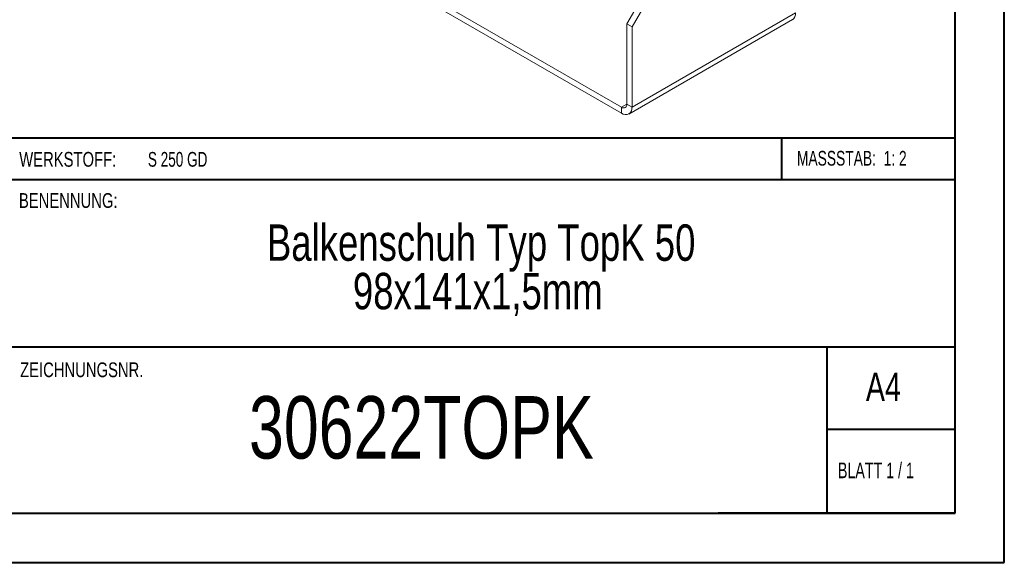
# Model space of a CAD drawing. Header units: millimetres. Extents: x 0 to 210, y 0 to 297.
# Tile 2 of 6: x 110 to 210, y 0 to 55. Entities that reach past the tile are written whole.
import ezdxf

# ---------------------------------------------------------------- set-up
doc = ezdxf.new("R2010")
doc.units = ezdxf.units.MM
doc.styles.add('SLDTEXTSTYLE0', font='TXT', dxfattribs={"width": 0.75})
doc.styles.add('SLDTEXTSTYLE1', font='TXT', dxfattribs={"width": 0.681818})
doc.styles.add('SLDTEXTSTYLE2', font='TXT', dxfattribs={"width": 0.7})
doc.styles.add('SLDTEXTSTYLE3', font='TXT', dxfattribs={"width": 0.6875})

# ---------------------------------------------------------------- blocks, each defined once
blk = doc.blocks.new('SW_NOTE_1')
at = {"color": 0, "linetype": 'Continuous', "lineweight": 0, "char_height": 3.7042, "attachment_point": 2, "style": 'SLDTEXTSTYLE0'}
for s, insert in [('Balkenschuh Typ TopK 50', (29.46, 4.77)), ('98x141x1,5mm', (29.12, -0.16))]:
    blk.add_mtext(s, dxfattribs=dict(at, insert=insert))

msp = doc.modelspace()

# ---------------------------------------------------------------- linework, layer by layer
at = {"color": 7, "linetype": 'Continuous', "lineweight": 40}
for p, q in [((210.08, 0.21), (210.08, 297.21)), ((205.08, 5.21), (205.08, 292.21)), ((205.08, 43.37), (10.11, 43.37)), ((187.47, 39.12), (187.47, 43.37)), ((205.08, 39.12), (108.91, 39.12)), ((108.91, 22.12), (205.08, 22.12)), ((192.08, 5.21), (192.08, 22.21)), ((205.08, 13.71), (192.08, 13.71)), ((10.08, 5.21), (205.08, 5.21)), ((205.08, 5.21), (180.99, 5.21)), ((0.08, 0.21), (210.08, 0.21))]:
    msp.add_line(p, q, dxfattribs=at)
at = {"color": 7, "linetype": 'Continuous', "lineweight": 15}
for p, q in [((171.16, 46.51), (137.57, 65.9)), ((171.16, 45.9), (137.57, 65.29)), ((171.69, 54.98), (175.58, 61.72)), ((172.22, 54.68), (176.11, 61.41)), ((172.22, 46.51), (188.84, 56.1)), ((171.91, 45.82), (188.53, 55.42)), ((171.69, 54.98), (172.22, 54.68)), ((171.69, 46.82), (171.69, 54.98)), ((172.22, 46.51), (172.22, 54.68)), ((171.69, 46.82), (171.16, 46.51)), ((171.16, 46.51), (171.16, 45.9)), ((171.69, 46.82), (172.22, 46.51))]:
    msp.add_line(p, q, dxfattribs=at)
for centre, radius, start, end in [((188.1, 56.02), 0.739, 305.0133, 6.2988), ((171.37, 46.76), 0.328, 230.7967, 9.214), ((171.57, 46.41), 0.655, 230.7967, 9.214)]:
    msp.add_arc(centre, radius, start, end, dxfattribs=at)

# ---------------------------------------------------------------- block references
at = {"color": 7, "linetype": 'Continuous', "lineweight": 0}
msp.add_blockref('SW_NOTE_1', (127.42, 29.82), dxfattribs=at)

# ---------------------------------------------------------------- texts
for s, insert, char_height, attachment_point, style in [('MASSSTAB:  1: 2', (188.99, 42.07), 1.5, 1, 'SLDTEXTSTYLE2'), ('WERKSTOFF:', (109.91, 41.96), 1.5, 1, 'SLDTEXTSTYLE0'), ('S 250 GD', (122.99, 41.96), 1.5, 1, 'SLDTEXTSTYLE3'), ('BENENNUNG:', (109.88, 37.77), 1.5, 1, 'SLDTEXTSTYLE0'), ('ZEICHNUNGSNR.', (110, 20.55), 1.5, 1, 'SLDTEXTSTYLE0'), ('A4', (196, 19.52), 2.91, 1, 'SLDTEXTSTYLE0'), ('30622TOPK', (150.8, 17.12), 6.35, 2, 'SLDTEXTSTYLE0'), ('BLATT 1 / 1', (193.16, 10.36), 1.5875, 1, 'SLDTEXTSTYLE1')]:
    msp.add_mtext(s, dxfattribs=dict(at, insert=insert, char_height=char_height, attachment_point=attachment_point, style=style))

doc.saveas('drawing.dxf')
